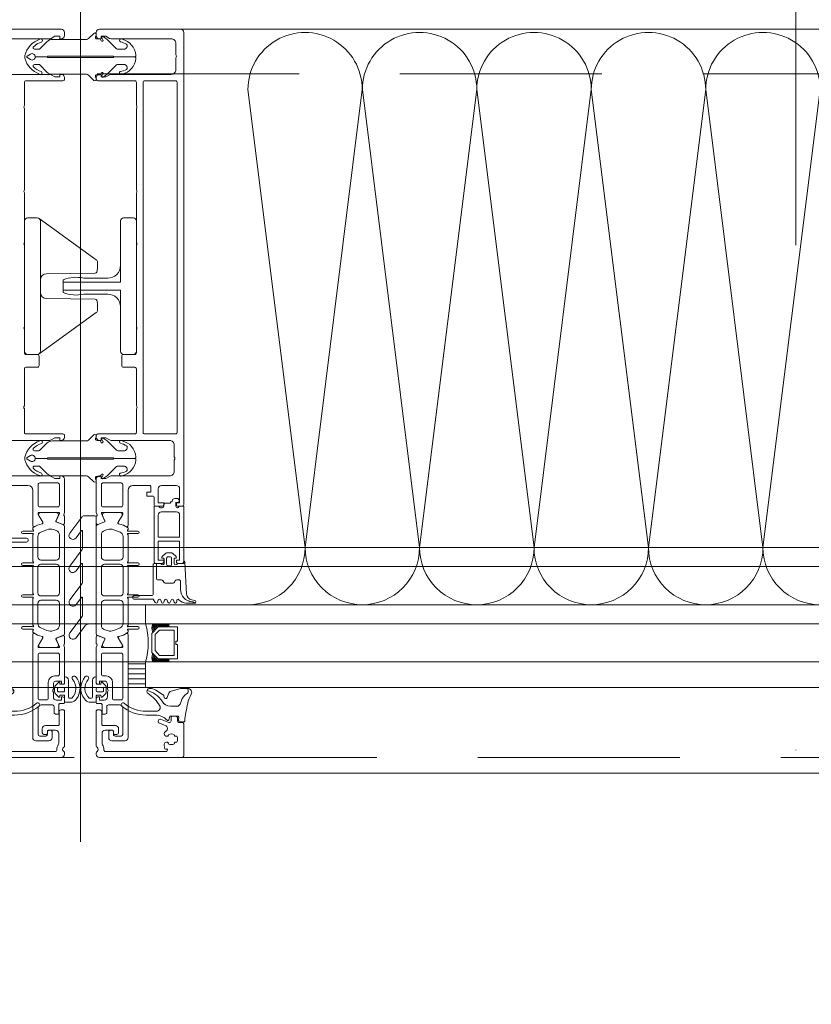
# Model space of a CAD drawing. Header units: millimetres. Extents: x 213386 to 506888, y 183055 to 450952.
# Tile 135 of 256: x 379783 to 380032, y 284219 to 284529. Entities that reach past the tile are written whole.
import ezdxf

# ---------------------------------------------------------------- set-up
doc = ezdxf.new("R2010")
doc.units = ezdxf.units.MM
doc.linetypes.add('ČERCHOVANÁ', pattern=[25.4, 12.7, -6.35, 0, -6.35])
doc.linetypes.add('ČÁRKOVANÁ', pattern=[19.05, 12.7, -6.35])
doc.layers.add('FASÁDA DETAILNÍ', color=255, linetype='Continuous', lineweight=0)
doc.layers.add('OSY', color=255, linetype='Continuous', lineweight=0)

# ---------------------------------------------------------------- blocks, each defined once
blk = doc.blocks.new('284336')
for points in [[(-0.7, -9.6), (-10, -9.6, 0.414511), (-10.51, -10.11), (-10.51, -15.51, -1), (-11.69, -15.51), (-11.69, -9.6), (-12.69, -8.95, -0.668884), (-12.6, -8.23), (-11.99, -8.01, 0.766384), (-11.99, -7.21), (-12.6, -6.99, -0.76831), (-12.6, -6.23), (-11.99, -6.01, 0.766384), (-11.99, -5.21), (-12.6, -4.99, -0.76831), (-12.6, -4.23), (-11.99, -4.01, 0.766384), (-11.99, -3.21), (-12.6, -2.99, -0.877523), (-12.5, -2.22), (-12.1, -2.22, 0.698129), (-11.83, -1.5, -0.220231), (-12.89, 0.78), (-12.89, 3.45, -0.157143), (-12.82, 3.68), (-12.69, 3.42, -0.067482), (-12.48, 2.53, 0.393136), (-8.66, -1.02), (-6.1, -1.02, -0.414214), (-5.61, -1.51), (-5.61, -2.22, -0.267949), (-5.85, -2.65), (-6.35, -2.93, 0.267949), (-6.61, -3.38), (-6.61, -5.84, 0.267949), (-6.35, -6.29), (-5.85, -6.57, -0.267949), (-5.61, -7), (-5.61, -8.11, 0.414215), (-5.1, -8.62), (-0.41, -8.62), (-0.41, -9.31, -0.414212), (-0.7, -9.6)], [(-0.41, 0), (-0.41, -2, 0.990243), (-0.4, -3.02), (0.9, -3.02, 0.414214), (1.21, -2.71), (1.21, -2.61, -0.668123), (1.71, -2.4), (2.75, -3.45, -0.199004), (2.89, -3.79), (2.89, -5.43, -0.199038), (2.75, -5.77), (1.71, -6.82, -0.668191), (1.21, -6.61), (1.21, -6.51, 0.414214), (0.9, -6.2), (-0.4, -6.2, 0.990269), (-0.41, -7.22), (-0.41, -8.6), (-5.1, -8.6, -0.414215), (-5.59, -8.11), (-5.59, -7, 0.267949), (-5.84, -6.56), (-6.34, -6.27, -0.267949), (-6.59, -5.84), (-6.59, -3.38, -0.267949), (-6.34, -2.95), (-5.84, -2.66, 0.267949), (-5.59, -2.22), (-5.59, -1.51, 0.414214), (-6.1, -1), (-8.66, -1, -0.393156), (-12.46, 2.53, 0.067572), (-12.67, 3.43), (-12.8, 3.7, -0.637545), (-12.12, 3.53), (-11.92, 2.53, 0.344315), (-10.06, 0.91), (0, 0.38, -0.406913), (0.39, 0), (-0.41, 0)], [(1.7, -4.31, 0.414235), (1.2, -3.81), (-0.7, -3.81, 0.414214), (-1.2, -4.31), (-1.2, -4.91, 0.414214), (-0.7, -5.41), (1.2, -5.41, 0.414235), (1.7, -4.91), (1.7, -4.31)]]:
    blk.add_lwpolyline(points, format="xyb", close=True)
blk = doc.blocks.new('nesystémový nástavec 18')
for p, q in [((-17.5, 9.3), (-15.36, 9.3)), ((-15.36, 9.3), (0, 9.3)), ((0, 9.3), (0, 7.8)), ((-18, 6.8), (-18, 8.8)), ((-17, 6.3), (-17.5, 6.3)), ((-11, 8), (-17, 8)), ((-17, 8), (-17, 6.3)), ((-11, 1.3), (-11, 8)), ((-2.8, 8), (-9.7, 8)), ((-9.7, 1.3), (-9.7, 8)), ((-1.8, 2.3), (-1.8, 7)), ((-0.5, 7.3), (-0.5, 6.8)), ((0, 6.3), (0.55, 6.3)), ((0.55, 6.3), (0.95, 5.9)), ((0.95, 5.9), (0.95, 4.8)), ((0.95, 4.8), (0.95, 4.14)), ((0.95, 4.14), (1.2, 4.14)), ((1.4, 3.94), (1.4, 3.84)), ((1.6, 3.64), (1.6, 3.64)), ((-18, 0.5), (-18, 1.8)), ((-17.5, 2.3), (-17, 2.3)), ((-1.8, 0), (-17.5, 0)), ((-17, 2.3), (-17, 1.3)), ((-17, 1.3), (-11, 1.3)), ((-9.7, 1.3), (-2.8, 1.3)), ((0, 0), (-1.8, 0)), ((-0.4, 2.23), (-0.5, 2.04)), ((-0.5, 2.04), (-0.5, 2)), ((1.2, 2.44), (0, 2.44)), ((0, 1.5), (0, 0)), ((1.2, 1.85), (1.2, 2.44)), ((1.8, 1.37), (1.7, 1.35)), ((2.25, 1.63), (1.8, 1.37)), ((2.4, 2.84), (2.4, 1.89))]:
    blk.add_line(p, q)
for centre, radius, start, end in [((-17.5, 8.8), 0.5, 90, 180), ((-15.36, 9.8), 0.5, 270, 270.084), ((-17.5, 6.8), 0.5, 180.0012, 269.9988), ((-2.8, 7), 1, 0, 90), ((0, 7.3), 0.5, 89.9955, 180.0071), ((0, 6.8), 0.5, 179.9949, 270.006), ((0.75, 4.8), 0.2, 359.9656, 0.0344), ((1.2, 3.94), 0.2, 359.9707, 90.0249), ((1.6, 3.84), 0.2, 179.9737, 270.035), ((1.6, 2.84), 0.8, 0.0065, 89.9919), ((-17.5, 1.8), 0.5, 89.999, 180.0002), ((-17.5, 0.5), 0.5, 180, 270), ((-2.8, 2.3), 1, 270, 0), ((0, 2), 0.5, 179.9716, 270.0327), ((0, 1.94), 0.5, 89.9975, 144.0007), ((1.7, 1.85), 0.5, 179.9991, 270), ((2.1, 1.89), 0.3, 299.9815, 0.0183)]:
    blk.add_arc(centre, radius, start, end)
blk = doc.blocks.new('433270')
blk.add_lwpolyline([(1, 0, 0.414364), (0, -1), (0, -1.4, 0.255924), (0.23, -1.83, -0.547723), (0.23, -3.17, 0.255924), (0, -3.6), (0, -14.6, 0.414214), (0.3, -14.9), (1.2, -14.9, 0.414214), (1.7, -14.4), (1.7, -10.3, -0.414214), (2, -10), (6, -10, 0.414248), (7, -9), (7, -7.7, 0.414179), (6.5, -7.2), (5.7, -7.2, 0.414232), (5.4, -7.5), (5.4, -8.2, -0.414198), (5.1, -8.5), (2.8, -8.5, -0.414204), (1.8, -7.5), (1.8, -4.49, -0.147432), (1.97, -3.94, 0.147461), (2.4, -2.5), (2.4, -2.3, -0.414214), (2.9, -1.8), (21.87, -1.8, -0.668178), (22.22, -2.65), (22.16, -2.72, 1), (21.59, -3.29), (21.52, -3.35, 0.198912), (21.38, -3.71), (21.38, -4.05, 0.414214), (22.08, -4.75), (22.38, -4.75, 0.576988), (22.64, -4.3, -0.311246), (24.56, -4.3, 0.576988), (24.82, -4.75), (25.3, -4.75, -0.260065), (25.3, -6.65), (24.82, -6.65, 0.576988), (24.56, -7.1, -0.311246), (22.64, -7.1, 0.576988), (22.38, -6.65), (22.08, -6.65, 0.414214), (21.38, -7.35), (21.38, -7.61, 0.267949), (21.63, -8.04), (21.89, -8.2, -0.637047), (21.73, -10), (19.83, -10.7, 0.315299), (19.5, -11.17), (19.5, -11.49, 0.520567), (20.17, -11.96), (22.83, -10.99, -0.520567), (23.5, -11.46), (23.5, -12.5, 0.414062), (24, -13), (25, -13, 0.414186), (25.5, -12.5), (25.5, -11.5, -0.414182), (26, -11), (27, -11, 0.414214), (27.5, -10.5), (27.5, -0.5, 0.414214), (27, 0), (1, 0)], format="xyb", close=True)
blk = doc.blocks.new('284325')
for points in [[(0.84, -5.23, -0.560316), (0.94, -4.73), (1.94, -4.36, 0.3153), (2.14, -4.08), (2.14, -1.89, 0.451558), (1.8, -1.59), (0.9, -1.7, -0.399586), (0.57, -1.46), (0.3, -0.07, -0.415977), (0.53, 0.29, 0.024107), (6.15, 1.24, 0.076636), (8.99, 2.34, -0.577615), (10.79, 1.3), (10.02, 1.37, 0.283171), (9.08, 0.9, -0.168429), (7.07, -0.74), (5.9, -1.16, 0.315302), (5.24, -2.1), (5.24, -4.21, 0.269719), (6.76, -6.82, -0.194797), (10.18, -11.53, -0.342663), (9.17, -11.17, 0.119207), (5.43, -7.59, 0.578571), (3.63, -8.62), (3.63, -11.77, 0.176415), (6.16, -18.72, -1), (5.24, -19.49, -0.176415), (2.43, -11.77), (2.43, -8.89, 0.208286), (0.84, -5.23)], [(8.95, -6.65), (10.32, -8.78, -0.134555), (10.79, -10.63, -0.339795), (10.19, -11.53, 0.194788), (6.76, -6.81, -0.269736), (5.25, -4.21), (5.25, -2.1, -0.315302), (5.9, -1.17), (7.07, -0.74, 0.168429), (9.09, 0.89, -0.283167), (10.01, 1.36), (10.79, 1.29), (10.79, -0.74, -0.070852), (10.71, -1.3), (9.95, -3.93, -0.241839), (9.08, -4.83), (7.93, -5.22, 0.836024), (8.08, -6.19), (8.11, -6.19, -0.255349), (8.95, -6.65)]]:
    blk.add_lwpolyline(points, format="xyb", close=True)
blk = doc.blocks.new('*U4002')
for points in [[(0, 0, 0.414243), (0.1, 0.1), (0, 0.9, -1.0001), (0.2, 0.9), (0.1, 0.1, 0.414228), (0.2, 0, 0.414228)], [(0.2, 0, 0.414243), (0.3, 0.1), (0.2, 0.9, -1.0001), (0.4, 0.9), (0.3, 0.1, 0.414228), (0.4, 0, 0.414228)], [(0.4, 0, 0.414243), (0.5, 0.1), (0.4, 0.9, -1.0001), (0.6, 0.9), (0.5, 0.1, 0.414228), (0.6, 0, 0.414228)], [(0.6, 0, 0.414243), (0.7, 0.1), (0.6, 0.9, -1.0001), (0.8, 0.9), (0.7, 0.1, 0.414228), (0.8, 0, 0.414228)], [(0.8, 0, 0.414243), (0.9, 0.1), (0.8, 0.9, -1.0001), (1, 0.9), (0.9, 0.1, 0.414228), (1, 0, 0.414228)], [(1, 0, 0.414243), (1.1, 0.1), (1, 0.9, -1.0001), (1.2, 0.9), (1.1, 0.1, 0.414228), (1.2, 0, 0.414228)], [(1.2, 0, 0.414243), (1.3, 0.1), (1.2, 0.9, -1.0001), (1.4, 0.9), (1.3, 0.1, 0.414228), (1.4, 0, 0.414228)], [(1.4, 0, 0.414243), (1.5, 0.1), (1.4, 0.9, -1.0001), (1.6, 0.9), (1.5, 0.1, 0.414228), (1.6, 0, 0.414228)], [(1.6, 0, 0.414243), (1.7, 0.1), (1.6, 0.9, -1.0001), (1.8, 0.9), (1.7, 0.1, 0.414228), (1.8, 0, 0.414228)], [(1.8, 0, 0.414243), (1.9, 0.1), (1.8001, 0.9, -1.0001), (2, 0.9), (1.9001, 0.1, 0.414228), (2, 0, 0.414228)]]:
    blk.add_lwpolyline(points, format="xyb")
blk = doc.blocks.new('244748_a')
blk.add_lwpolyline([(8.32, -1.69, 0.082248), (6.34, -0.9, -1.09695), (6.94, -0.1, -0.315353), (11.26, -5.15, -0.480529), (10.87, -5.64), (4.27, -5.64), (4.08, -5.45), (-16.53, -5.45), (-16.72, -5.64), (-20.43, -5.64, 0.574019), (-21.93, -4.78), (-22.99, -5.4, 0.524827), (-22.99, -5.9), (-21.93, -6.52, 0.574021), (-20.43, -5.66), (-16.72, -5.66), (-16.53, -5.85), (4.08, -5.85), (4.27, -5.66), (10.87, -5.66, -0.480529), (11.26, -6.15, -0.326229), (6.88, -11.09, -1.09695), (6.28, -10.3, 0.081457), (8.32, -9.61, 0.599203), (7.48, -8.05), (5.52, -8.05, 0.198965), (5.17, -8.2), (2.22, -11.15), (0.93, -12.01, -0.738038), (0.51, -11.62), (0.87, -11, 1), (0.35, -10.7), (0, -11.3), (-0.98, -11.3, 0.619205), (-1.45, -12.06), (-1.28, -12.43, -0.808139), (-2.04, -13.04), (-3.63, -11.44, 0.198906), (-4.34, -11.15), (-14.99, -11.15, -0.198936), (-16.76, -10.42), (-18.98, -8.2, 0.198942), (-19.33, -8.05), (-20.67, -8.05, 0.500217), (-21.09, -8.73, 0.122037), (-18.5, -10.27, -1.093735), (-19.1, -11.07, -0.240768), (-23.7, -6.07, -0.106226), (-23.7, -5.23, -0.256232), (-19, -0.13, -1.093735), (-18.4, -0.92, 0.116856), (-21.09, -2.57, 0.500217), (-20.67, -3.25), (-19.33, -3.25, 0.198942), (-18.98, -3.1), (-16.75, -0.88, -0.198936), (-14.99, -0.15), (-4.34, -0.15, 0.198907), (-3.63, 0.14), (-2.04, 1.74, -0.808139), (-1.28, 1.13), (-1.45, 0.76, 0.619205), (-0.98, 0), (0, 0), (0.35, -0.6, 1), (0.87, -0.3), (0.51, 0.32, -0.738038), (0.93, 0.71), (2.22, -0.15), (5.17, -3.1, 0.198965), (5.52, -3.25), (7.48, -3.25, 0.599203)], format="xyb", close=True)
blk = doc.blocks.new('236134_0100_s_v')
for points in [[(22.8, -23), (22.8, -5), (42, -5, 0.414214), (43, -4), (43, -1, 0.414214), (42, 0), (1, 0, 0.414214), (0, -1), (0, -4, 0.414214), (1, -5), (20.2, -5), (20.2, -23)], [(15, -5, -0.414214), (19, -9), (19, -16.57, 0.165764), (19.53, -23), (23.47, -23, 0.165764), (24, -16.57), (24, -9, -0.414214), (28, -5)]]:
    blk.add_lwpolyline(points, format="xyb")
blk = doc.blocks.new('236134_0200_s_v')
for points in [[(19.58, 5, -0.41166), (17.58, 6.98), (17.45, 22.25, 0.344217), (17.07, 22.73), (16, 23), (14, 23, 0.240828), (13.19, 22.59), (0.19, 4.59)], [(23.42, 5, 0.41166), (25.42, 6.98), (25.55, 22.25, -0.344217), (25.93, 22.73), (27, 23), (29, 23, -0.240828), (29.81, 22.59), (42.81, 4.59)]]:
    blk.add_lwpolyline(points, format="xyb")
blk.add_lwpolyline([(42, 5), (1, 5, 0.414214), (0, 4), (0, 1, 0.414214), (1, 0), (42, 0, 0.414214), (43, 1), (43, 4, 0.414214)], format="xyb", close=True)
blk = doc.blocks.new('288126')
for points in [[(-16.5, 0), (16.5, 0)], [(-17, -2.08), (-17, -0.5)], [(17, -0.5), (17, -3.8)], [(-21.36, -6.34), (-17.8, -3.69)], [(-14.71, -4.5), (-19.87, -8.34)], [(-8.83, -4.3), (-14.11, -4.3)], [(-10.96, -6.34), (-8.71, -4.66)], [(-4.31, -4.5), (-9.47, -8.34)], [(1.81, -4.3), (-3.71, -4.3)], [(-0.35, -6.36), (1.93, -4.66)], [(6.33, -4.5), (1.14, -8.37)], [(12.21, -4.3), (6.93, -4.3)], [(10.05, -6.36), (12.33, -4.66)], [(16.6, -4.6), (11.54, -8.37)]]:
    blk.add_lwpolyline(points)
for centre, radius, start, end in [((16.5, -0.5), 0.5, 0, 90), ((-16.5, -0.5), 0.5, 90, 180), ((16, -3.8), 1, 306.7059, 0), ((-20.61, -7.34), 1.25, 126.7059, 306.7059), ((-10.21, -7.34), 1.25, 126.7059, 306.7059), ((0.4, -7.37), 1.25, 126.7059, 306.7059), ((10.8, -7.37), 1.25, 126.7059, 306.7059)]:
    blk.add_arc(centre, radius, start, end)
at = {"extrusion": (0, 0, -1)}
for centre, radius, start, end in [((19, -2.08), 2, 180, 233.2941), ((14.11, -5.3), 1, 53.2941, 90), ((8.83, -4.5), 0.2, 90, 233.2941), ((3.71, -5.3), 1, 53.2941, 90), ((-1.81, -4.5), 0.2, 90, 233.2941), ((-6.93, -5.3), 1, 53.2941, 90), ((-12.21, -4.5), 0.2, 90, 233.2941)]:
    blk.add_arc(centre, radius, start, end, dxfattribs=at)
blk = doc.blocks.new('246426')
for points in [[(-1.84, 0.64), (-2.86, -0.38, 0.198926), (-3.15, -1.09), (-3.15, -2.31, 0.198926), (-2.86, -3.02), (-1.84, -4.04, 0.637051), (-1.5, -3.92), (-1.45, -3.4), (-0.3, -3.4, -0.41484), (0, -3.7), (0, -5.19, 0.414232), (0.5, -5.69), (2.14, -5.69, 0.071862), (2.2, -5.68, 0.157876), (3.73, -4.64, 0.360336), (3.48, 2.39, 0.964062), (2.54, 1.48, -0.403385), (2.25, -4.34, -0.190964), (2.11, -4.39), (1.7, -4.39, -0.414214), (1.2, -3.89), (1.2, 1.31, 0.414201), (0.2, 2.31), (0, 2.31), (0, 0.3, -0.414214), (-0.3, 0), (-1.45, 0), (-1.5, 0.52, 0.637051), (-1.84, 0.64)], [(-2.25, -1.4, -0.414214), (-1.85, -1), (-0.4, -1, -0.414214), (0, -1.4), (0, -2, -0.414214), (-0.4, -2.4), (-1.85, -2.4, -0.414214), (-2.25, -2), (-2.25, -1.4)]]:
    blk.add_lwpolyline(points, format="xyb", close=True)

msp = doc.modelspace()

# ---------------------------------------------------------------- hatches: boundary and pattern name
at = {"layer": 'FASÁDA DETAILNÍ'}
h = msp.add_hatch(dxfattribs=at)
h.set_pattern_fill('ANSI31', color=256, scale=0.5, angle=495)
h.set_pattern_definition([(180, (369502.217, 240206.7975), (-7e-16, -1.5875), [])])
h.paths.add_polyline_path([(379816.64, 284327.15), (379822.14, 284327.15), (379822.14, 284319.15), (379816.64, 284319.15)])

# ---------------------------------------------------------------- linework, layer by layer
for p, q in [((379801.64, 284596.28), (379801.64, 284270.59)), ((387044.81, 284363.15), (373041.64, 284363.15)), ((393344.81, 284363.15), (373041.64, 284363.15)), ((380744.81, 284363.15), (374963.47, 284363.15)), ((373041.64, 284357.15), (387044.81, 284357.15)), ((373041.64, 284357.15), (393344.81, 284357.15)), ((376922.14, 284357.15), (380744.81, 284357.15)), ((387044.81, 284345.15), (373041.64, 284345.15)), ((393344.81, 284345.15), (373041.64, 284345.15)), ((380744.81, 284345.15), (376922.14, 284345.15)), ((380231.14, 284345.15), (379822.14, 284345.15)), ((379822.14, 284345.15), (379822.14, 284339.15)), ((373041.64, 284339.15), (387044.81, 284339.15)), ((373041.64, 284339.15), (393344.81, 284339.15)), ((376881.14, 284339.15), (380744.81, 284339.15)), ((379822.14, 284339.15), (380231.14, 284339.15)), ((387044.81, 284327.15), (373041.64, 284327.15)), ((393344.81, 284327.15), (373041.64, 284327.15)), ((380744.81, 284327.15), (376922.14, 284327.15)), ((380231.14, 284327.15), (379822.14, 284327.15)), ((379822.14, 284327.15), (379822.14, 284319.15)), ((373041.64, 284319.15), (399616.64, 284319.15)), ((379822.14, 284319.15), (380231.14, 284319.15))]:
    msp.add_line(p, q, dxfattribs=at)
for points in [[(399616.64, 284292.15), (373036.64, 284292.15), (373036.64, 307972.15), (399616.64, 307972.15)], [(379832.14, 284338.15), (379826.14, 284338.15), (379824.14, 284336.15), (379824.14, 284330.15), (379826.14, 284328.15), (379832.14, 284328.15), (379832.14, 284332.65), (379831.64, 284332.65), (379831.64, 284333.65), (379832.14, 284333.65)], [(379831.14, 284329.15), (379831.14, 284337.15), (379826.55, 284337.15), (379825.14, 284335.74), (379825.14, 284330.71), (379826.55, 284329.15)], [(379816.64, 284319.15), (379822.14, 284319.15), (379822.14, 284327.15), (379816.64, 284327.15)]]:
    msp.add_lwpolyline(points, close=True, dxfattribs=at)
at = {"layer": 'FASÁDA DETAILNÍ', "linetype": 'ČÁRKOVANÁ', "ltscale": 5}
msp.add_lwpolyline([(399611.64, 284297.15), (373041.64, 284297.15), (373041.64, 307967.15), (399611.64, 307967.15)], close=True, dxfattribs=at)
at = {"layer": 'FASÁDA DETAILNÍ', "color": 7, "linetype": 'ČÁRKOVANÁ', "ltscale": 5}
msp.add_lwpolyline([(399396.64, 284512.15), (373256.64, 284512.15), (373256.64, 307752.15), (399396.64, 307752.15)], close=True, dxfattribs=at)
at = {"layer": 'FASÁDA DETAILNÍ'}
for points in [[(379773.13, 284523.15), (379791.98, 284523.15, 0.116937), (379792.48, 284523.29), (379793.64, 284523.95), (379795.14, 284523.95), (379795.14, 284523.15), (379795.64, 284523.15, 0.414214), (379796.64, 284524.15), (379796.64, 284525.15, 0.414214), (379795.64, 284526.15), (379770.14, 284526.15, 0.414214)], [(379773.63, 284396.85), (379791.99, 284396.85, 0.13165), (379792.49, 284396.99), (379793.64, 284397.65), (379795.14, 284397.65), (379795.14, 284396.85), (379795.64, 284396.85, 0.414214), (379796.64, 284397.85), (379796.64, 284398.35, 0.414214), (379796.14, 284398.85), (379784.54, 284398.85, -0.414214), (379784.04, 284399.35), (379784.04, 284406.75, -0.399985), (379784.04, 284407.75), (379784.04, 284419.35, -0.414214), (379784.54, 284419.85), (379788.14, 284419.85, 0.414214), (379788.64, 284420.35), (379788.64, 284423.35, 0.414214), (379788.14, 284423.85), (379784.54, 284423.85, -0.414214), (379784.04, 284424.35), (379784.04, 284431.65, -0.38324), (379784.04, 284432.65), (379784.04, 284458.15, -0.38324), (379784.04, 284459.15), (379784.04, 284474.65, -0.38324), (379784.04, 284475.65), (379784.04, 284501.15, -0.38324), (379784.04, 284502.15), (379784.04, 284509.45, -0.414214), (379784.54, 284509.95), (379796.14, 284509.95, 0.414214), (379796.64, 284510.45), (379796.64, 284510.95, 0.414214), (379795.64, 284511.95), (379795.14, 284511.95), (379795.14, 284511.15), (379793.64, 284511.15), (379792.48, 284511.82, 0.116937), (379791.98, 284511.95), (379773.13, 284511.95, -0.414232)], [(379779.84, 284382.65), (379785.14, 284382.65, -0.414167), (379786.64, 284381.15), (379786.64, 284374.16), (379786.64, 284370.06, 0.57735), (379787.24, 284369.71), (379788.1, 284370.21), (379789.59, 284370.64, 0.488701), (379789.77, 284371.08), (379788.34, 284373.54), (379788.34, 284373.96, -0.432566), (379788.54, 284374.16), (379794.84, 284374.16, -0.548397), (379795.03, 284373.88), (379793.96, 284371.49, 0.425336), (379794.07, 284371.22), (379796.09, 284370.41, 0.531563), (379796.64, 284370.78), (379796.64, 284372.84, 0.231306), (379796.52, 284373.08, -0.306185), (379796.42, 284373.4), (379796.64, 284374.16), (379796.64, 284384.66, 0.414214), (379795.64, 284385.66), (379795.14, 284385.66), (379795.14, 284384.86), (379793.64, 284384.86), (379792.49, 284385.52, 0.13165), (379791.99, 284385.65), (379773.63, 284385.65, -0.414214)]]:
    msp.add_lwpolyline(points, format="xyb", dxfattribs=at)
for points in [[(379834.14, 284525.15), (379834.14, 284376.65, -0.414214), (379833.64, 284376.15), (379832.34, 284376.15, -0.41422), (379831.84, 284376.65), (379831.84, 284377.15), (379832.84, 284377.15), (379832.84, 284381.65, 0.414214), (379831.84, 284382.65), (379827.14, 284382.65, 0.414214), (379826.14, 284381.65), (379826.14, 284377.15), (379827.84, 284377.15), (379827.84, 284376.65, -0.414201), (379827.34, 284376.15), (379825.34, 284376.15, -0.414214), (379824.84, 284376.65), (379824.84, 284378.8, 0.414214), (379824.34, 284379.3), (379822.54, 284379.3), (379822.54, 284380.55), (379823.74, 284380.55), (379823.74, 284382.35, 0.414214), (379823.44, 284382.65), (379818.14, 284382.65, 0.414167), (379816.64, 284381.15), (379816.64, 284374.16), (379816.64, 284370.06, -0.57735), (379816.04, 284369.71), (379815.18, 284370.21), (379813.68, 284370.64, -0.488701), (379813.51, 284371.08), (379814.94, 284373.54), (379814.94, 284373.96, 0.432566), (379814.74, 284374.16), (379808.43, 284374.16, 0.548397), (379808.25, 284373.88), (379809.32, 284371.49, -0.425336), (379809.21, 284371.22), (379807.19, 284370.41, -0.531563), (379806.64, 284370.78), (379806.64, 284372.84, -0.231306), (379806.75, 284373.08, 0.306185), (379806.86, 284373.4), (379806.64, 284374.16), (379806.64, 284384.66, -0.414214), (379807.64, 284385.66), (379808.14, 284385.66), (379808.14, 284384.86), (379809.64, 284384.86), (379810.78, 284385.52, -0.13165), (379811.28, 284385.65), (379829.65, 284385.65, 0.414214), (379831.15, 284387.15), (379831.15, 284390.66, 0.399985), (379831.15, 284391.66), (379831.15, 284395.35, 0.414214), (379829.65, 284396.85), (379811.28, 284396.85, -0.13165), (379810.78, 284396.99), (379809.64, 284397.65), (379808.14, 284397.65), (379808.14, 284396.85), (379807.64, 284396.85, -0.414214), (379806.64, 284397.85), (379806.64, 284398.35, -0.414214), (379807.14, 284398.85), (379818.74, 284398.85, 0.414214), (379819.24, 284399.35), (379819.24, 284406.75, 0.399985), (379819.24, 284407.75), (379819.24, 284419.35, 0.414214), (379818.74, 284419.85), (379815.14, 284419.85, -0.414214), (379814.64, 284420.35), (379814.64, 284423.35, -0.414214), (379815.14, 284423.85), (379818.74, 284423.85, 0.414214), (379819.24, 284424.35), (379819.24, 284431.65, 0.38324), (379819.24, 284432.65), (379819.24, 284458.15, 0.38324), (379819.24, 284459.15), (379819.24, 284474.65, 0.38324), (379819.24, 284475.65), (379819.24, 284501.15, 0.38324), (379819.24, 284502.15), (379819.24, 284509.45, 0.414214), (379818.74, 284509.95), (379807.14, 284509.95, -0.414214), (379806.64, 284510.45), (379806.64, 284510.95, -0.414214), (379807.64, 284511.95), (379808.14, 284511.95), (379808.14, 284511.15), (379809.64, 284511.15), (379810.79, 284511.82, -0.116937), (379811.29, 284511.95), (379830.15, 284511.95, 0.414232), (379831.65, 284513.45), (379831.65, 284517.16, 0.399985), (379831.65, 284518.16), (379831.65, 284521.65, 0.414232), (379830.15, 284523.15), (379811.29, 284523.15, -0.116937), (379810.79, 284523.29), (379809.64, 284523.95), (379808.14, 284523.95), (379808.14, 284523.15), (379807.64, 284523.15, -0.414214), (379806.64, 284524.15), (379806.64, 284525.15, -0.414214), (379807.64, 284526.15), (379833.14, 284526.15, -0.414214), (379834.14, 284525.15)], [(379832.04, 284399.35), (379832.04, 284509.45, 0.414214), (379831.54, 284509.95), (379821.84, 284509.95, 0.414214), (379821.34, 284509.45), (379821.34, 284399.35, 0.414214), (379821.84, 284398.85), (379831.54, 284398.85, 0.414214), (379832.04, 284399.35)], [(379794.54, 284383.45, -0.414214), (379795.04, 284382.95), (379795.04, 284376.45, -0.414214), (379794.54, 284375.95), (379788.84, 284375.95, -0.414214), (379788.34, 284376.45), (379788.34, 284382.95, -0.414214), (379788.84, 284383.45), (379794.54, 284383.45)], [(379808.74, 284383.45, 0.414214), (379808.24, 284382.95), (379808.24, 284376.45, 0.414214), (379808.74, 284375.95), (379814.44, 284375.95, 0.414214), (379814.94, 284376.45), (379814.94, 284382.95, 0.414214), (379814.44, 284383.45), (379808.74, 284383.45)], [(379796.64, 284369.82), (379796.64, 284357.9), (379796.64, 284335.99, -0.305837), (379796.33, 284335.53), (379794.04, 284334.61, 0.425336), (379793.93, 284334.34), (379794.65, 284332.72, -0.543753), (379793.96, 284331.66), (379789.06, 284331.66, -0.578182), (379788.54, 284332.57), (379789.8, 284334.76, 0.488505), (379789.62, 284335.2), (379788.11, 284335.63), (379786.79, 284336.39, -0.282478), (379786.64, 284336.67), (379786.64, 284337.11, 1.447009), (379786.51, 284337.46), (379783.54, 284337.46, -1), (379783.54, 284338.26), (379786.51, 284338.26, 1.447009), (379786.64, 284338.62), (379786.64, 284347.15, 1.447009), (379786.51, 284347.5), (379783.54, 284347.5, -1), (379783.54, 284348.3), (379786.51, 284348.3, 1.447009), (379786.64, 284348.66), (379786.64, 284357.15, 1.447009), (379786.51, 284357.5), (379783.54, 284357.5, -1), (379783.54, 284358.3), (379786.51, 284358.3, 1.447009), (379786.64, 284358.66), (379786.64, 284367.19, 1.447009), (379786.51, 284367.54), (379783.54, 284367.54, -1), (379783.54, 284368.34), (379786.51, 284368.34, 1.447009), (379786.64, 284368.7), (379786.64, 284369.14, -0.282478), (379786.79, 284369.42), (379788.11, 284370.18), (379789.62, 284370.61, 0.488505), (379789.8, 284371.05), (379788.54, 284373.24, -0.578182), (379789.06, 284374.14), (379793.96, 284374.14, -0.543753), (379794.65, 284373.09), (379793.93, 284371.47, 0.425336), (379794.04, 284371.2), (379796.33, 284370.28, -0.305837), (379796.64, 284369.82)], [(379806.64, 284369.82), (379806.64, 284357.9), (379806.64, 284335.99, 0.305837), (379806.95, 284335.53), (379809.24, 284334.61, -0.425336), (379809.35, 284334.34), (379808.63, 284332.72, 0.543753), (379809.31, 284331.66), (379814.22, 284331.66, 0.578182), (379814.74, 284332.57), (379813.48, 284334.76, -0.488505), (379813.65, 284335.2), (379815.17, 284335.63), (379816.49, 284336.39, 0.282478), (379816.64, 284336.67), (379816.64, 284337.11, -1.447009), (379816.77, 284337.46), (379819.74, 284337.46, 1), (379819.74, 284338.26), (379816.77, 284338.26, -1.447009), (379816.64, 284338.62), (379816.64, 284347.15, -1.447009), (379816.77, 284347.5), (379819.74, 284347.5, 1), (379819.74, 284348.3), (379816.77, 284348.3, -1.447009), (379816.64, 284348.66), (379816.64, 284357.15, -1.447009), (379816.77, 284357.5), (379819.74, 284357.5, 1), (379819.74, 284358.3), (379816.77, 284358.3, -1.447009), (379816.64, 284358.66), (379816.64, 284367.19, -1.447009), (379816.77, 284367.54), (379819.74, 284367.54, 1), (379819.74, 284368.34), (379816.77, 284368.34, -1.447009), (379816.64, 284368.7), (379816.64, 284369.14, 0.282478), (379816.49, 284369.42), (379815.17, 284370.18), (379813.65, 284370.61, -0.488505), (379813.48, 284371.05), (379814.74, 284373.24, 0.578182), (379814.22, 284374.14), (379809.31, 284374.14, 0.543753), (379808.63, 284373.09), (379809.35, 284371.47, -0.425336), (379809.24, 284371.2), (379806.95, 284370.28, 0.305837), (379806.64, 284369.82)], [(379795.04, 284360.2), (379795.04, 284367.1, 0.324916), (379794, 284368.53), (379793.15, 284368.81, 0.176429), (379791.1, 284368.74), (379789.18, 284367.96, 0.305619), (379788.24, 284366.57), (379788.24, 284360.2, 0.414218), (379789.24, 284359.2), (379794.04, 284359.2, 0.414218), (379795.04, 284360.2)], [(379808.24, 284360.2), (379808.24, 284367.1, -0.324916), (379809.27, 284368.53), (379810.12, 284368.81, -0.176429), (379812.18, 284368.74), (379814.1, 284367.96, -0.305619), (379815.04, 284366.57), (379815.04, 284360.2, -0.414218), (379814.04, 284359.2), (379809.24, 284359.2, -0.414218), (379808.24, 284360.2)], [(379795.04, 284348.9), (379795.04, 284356.9, 0.414214), (379794.04, 284357.9), (379789.24, 284357.9, 0.414214), (379788.24, 284356.9), (379788.24, 284348.9, 0.414214), (379789.24, 284347.9), (379794.04, 284347.9, 0.414214), (379795.04, 284348.9)], [(379808.24, 284348.9), (379808.24, 284356.9, -0.414214), (379809.24, 284357.9), (379814.04, 284357.9, -0.414214), (379815.04, 284356.9), (379815.04, 284348.9, -0.414214), (379814.04, 284347.9), (379809.24, 284347.9, -0.414214), (379808.24, 284348.9)], [(379795.04, 284338.7), (379795.04, 284345.6, 0.414218), (379794.04, 284346.6), (379789.24, 284346.6, 0.414218), (379788.24, 284345.6), (379788.24, 284339.24, 0.305619), (379789.18, 284337.85), (379791.1, 284337.07, 0.176429), (379793.15, 284337), (379794, 284337.28, 0.324916), (379795.04, 284338.7)], [(379808.24, 284338.7), (379808.24, 284345.6, -0.414218), (379809.24, 284346.6), (379814.04, 284346.6, -0.414218), (379815.04, 284345.6), (379815.04, 284339.24, -0.305619), (379814.1, 284337.85), (379812.18, 284337.07, -0.176429), (379810.12, 284337), (379809.27, 284337.28, -0.324916), (379808.24, 284338.7)], [(379796.64, 284331.65), (379796.64, 284320.65, -0.414426), (379796.14, 284320.15), (379795.64, 284320.15), (379795.64, 284321.15), (379794.14, 284321.15, 0.414214), (379793.14, 284320.15), (379793.14, 284318.65, 0.399985), (379793.14, 284317.65), (379793.14, 284316.15, 0.414214), (379794.14, 284315.15), (379795.64, 284315.15), (379795.64, 284316.15), (379796.14, 284316.15, -0.414456), (379796.64, 284315.65), (379796.64, 284314.35, -0.413971), (379796.34, 284314.05), (379795.14, 284314.05, 0.414214), (379794.84, 284313.75), (379794.84, 284310.75), (379793.84, 284310.75, -0.414214), (379793.34, 284311.25), (379793.34, 284313.15, 0.414214), (379792.84, 284313.65), (379789.34, 284313.65, 0.414206), (379788.34, 284312.65), (379788.34, 284304.35, 0.414206), (379788.84, 284303.85), (379790.74, 284303.85, 0.414219), (379791.24, 284304.35), (379791.24, 284305.15, -0.414214), (379791.74, 284305.65), (379792.24, 284305.65, -0.414214), (379792.74, 284305.15), (379792.74, 284303.35, -0.414214), (379791.74, 284302.35), (379787.64, 284302.35, -0.414214), (379786.64, 284303.35), (379786.64, 284331.65), (379786.64, 284335.75, -0.57735), (379787.24, 284336.1), (379788.1, 284335.6), (379789.59, 284335.17, -0.488701), (379789.77, 284334.74), (379788.34, 284332.27), (379788.34, 284331.85, 0.432566), (379788.54, 284331.65), (379794.84, 284331.65, 0.548397), (379795.03, 284331.94), (379793.96, 284334.32, -0.425336), (379794.07, 284334.59), (379796.09, 284335.4, -0.531563), (379796.64, 284335.03), (379796.64, 284332.97, -0.231306), (379796.52, 284332.73, 0.306185), (379796.42, 284332.41), (379796.64, 284331.65)], [(379806.64, 284331.65), (379806.64, 284320.65, 0.414426), (379807.14, 284320.15), (379807.63, 284320.15), (379807.63, 284321.15), (379809.13, 284321.15, -0.414214), (379810.13, 284320.15), (379810.13, 284318.65, -0.399985), (379810.13, 284317.65), (379810.13, 284316.15, -0.414214), (379809.13, 284315.15), (379807.64, 284315.15), (379807.64, 284316.15), (379807.14, 284316.15, 0.414456), (379806.64, 284315.65), (379806.64, 284314.35, 0.413971), (379806.94, 284314.05), (379808.14, 284314.05, -0.414214), (379808.44, 284313.75), (379808.44, 284310.75), (379809.44, 284310.75, 0.414214), (379809.94, 284311.25), (379809.94, 284313.15, -0.414214), (379810.44, 284313.65), (379813.94, 284313.65, -0.414206), (379814.94, 284312.65), (379814.94, 284304.35, -0.414206), (379814.44, 284303.85), (379812.54, 284303.85, -0.414219), (379812.04, 284304.35), (379812.04, 284305.15, 0.414214), (379811.54, 284305.65), (379811.04, 284305.65, 0.414214), (379810.54, 284305.15), (379810.54, 284303.35, 0.414214), (379811.54, 284302.35), (379815.64, 284302.35, 0.414214), (379816.64, 284303.35), (379816.64, 284331.65), (379816.64, 284335.75, 0.57735), (379816.04, 284336.1), (379815.18, 284335.6), (379813.68, 284335.17, 0.488701), (379813.51, 284334.74), (379814.94, 284332.27), (379814.94, 284331.85, -0.432566), (379814.74, 284331.65), (379808.43, 284331.65, -0.548397), (379808.25, 284331.94), (379809.32, 284334.32, 0.425336), (379809.21, 284334.59), (379807.19, 284335.4, 0.531563), (379806.64, 284335.03), (379806.64, 284332.97, 0.231306), (379806.75, 284332.73, -0.306185), (379806.86, 284332.41), (379806.64, 284331.65)], [(379788.34, 284329.45), (379788.34, 284315.75, 0.414214), (379788.84, 284315.25), (379791.04, 284315.25, 0.414214), (379791.54, 284315.75), (379791.54, 284320.72, -0.411139), (379793.54, 284322.75), (379794.54, 284322.75, 0.414214), (379795.04, 284323.25), (379795.04, 284329.45, 0.414214), (379794.54, 284329.95), (379788.84, 284329.95, 0.414214), (379788.34, 284329.45)], [(379814.94, 284329.45), (379814.94, 284315.75, -0.414214), (379814.44, 284315.25), (379812.23, 284315.25, -0.414214), (379811.73, 284315.75), (379811.73, 284320.72, 0.411139), (379809.73, 284322.75), (379808.74, 284322.75, -0.414214), (379808.24, 284323.25), (379808.24, 284329.45, -0.414214), (379808.74, 284329.95), (379814.44, 284329.95, -0.414214), (379814.94, 284329.45)]]:
    msp.add_lwpolyline(points, format="xyb", close=True, dxfattribs=at)
msp.add_lwpolyline([(380220.14, 284526.15), (379833.14, 284526.15)], dxfattribs=at)
for centre, radius, start, end in [((379800.25, 284333.15), 22.7, 344.6728, 15.3272), ((379827.69, 284337.8), 3.55, 157.591, 202.7062), ((379827.32, 284337.92), 2.9, 154.7048, 204.6933), ((379826.97, 284338.09), 2.25, 151.5972, 208.4727), ((379826.73, 284338.23), 1.71, 147.3143, 212.7051), ((379826.57, 284338.37), 1.26, 141.5004, 218.0344), ((379826.48, 284338.52), 0.879, 133.5036, 226.0051), ((379826.49, 284338.65), 0.596, 123.0366, 236.9634), ((379826.78, 284338.65), 0.596, 123.0366, 236.9634), ((379827.08, 284338.65), 0.596, 123.0366, 236.9634), ((379827.37, 284338.65), 0.596, 123.0366, 236.9634), ((379827.66, 284338.65), 0.596, 123.0366, 236.9634), ((379827.95, 284338.65), 0.596, 123.0366, 236.9634), ((379828.25, 284338.65), 0.596, 123.0366, 236.9634), ((379828.54, 284338.65), 0.596, 123.0366, 236.9634), ((379828.83, 284338.65), 0.596, 123.0366, 236.9634), ((379829.12, 284338.65), 0.596, 123.0366, 236.9634), ((379829.42, 284338.65), 0.596, 123.0366, 236.9634), ((379829.71, 284338.65), 0.596, 123.0366, 236.9634), ((379830, 284338.65), 0.596, 123.0366, 236.9634), ((379827.69, 284328.51), 3.55, 157.2938, 202.409), ((379827.32, 284328.39), 2.9, 155.3067, 205.2952), ((379826.97, 284328.22), 2.25, 151.5273, 208.4028), ((379826.73, 284328.08), 1.71, 147.2949, 212.6857), ((379826.57, 284327.94), 1.26, 141.9656, 218.4996), ((379826.48, 284327.79), 0.879, 133.9949, 226.4964), ((379826.49, 284327.65), 0.596, 123.0366, 236.9634), ((379826.78, 284327.65), 0.596, 123.0366, 236.9634), ((379827.08, 284327.65), 0.596, 123.0366, 236.9634), ((379827.37, 284327.65), 0.596, 123.0366, 236.9634), ((379827.66, 284327.65), 0.596, 123.0366, 236.9634), ((379827.95, 284327.65), 0.596, 123.0366, 236.9634), ((379828.25, 284327.65), 0.596, 123.0366, 236.9634), ((379828.54, 284327.65), 0.596, 123.0366, 236.9634), ((379828.83, 284327.65), 0.596, 123.0366, 236.9634), ((379829.12, 284327.65), 0.596, 123.0366, 236.9634), ((379829.42, 284327.65), 0.596, 123.0366, 236.9634), ((379829.71, 284327.65), 0.596, 123.0366, 236.9634), ((379830, 284327.65), 0.596, 123.0366, 236.9634)]:
    msp.add_arc(centre, radius, start, end, dxfattribs=at)
at = {"layer": 'OSY', "linetype": 'ČERCHOVANÁ', "ltscale": 25}
msp.add_line((380026.64, 308909.56), (380026.64, 283834.92), dxfattribs=at)

# ---------------------------------------------------------------- block references
at = {"layer": 'FASÁDA DETAILNÍ'}
for name, p in [('244748_a', (379807.86, 284523.12)), ('244748_a', (379807.86, 284396.82)), ('246426', (379796.64, 284320.15))]:
    msp.add_blockref(name, p, dxfattribs=at)
at = {"layer": 'FASÁDA DETAILNÍ', "xscale": -179.9999932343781, "yscale": 179.9999932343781, "zscale": 179.9999932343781}
msp.add_blockref('*U4002', (380214.31, 284345.15), dxfattribs=at)
at = {"layer": 'FASÁDA DETAILNÍ', "xscale": -1}
for name, p, rotation in [('236134_0200_s_v', (379784.04, 284423.85), 270), ('236134_0100_s_v', (379819.24, 284423.85), 270), ('288126', (379806.64, 284356.14), 270), ('284336', (379834.14, 284358.56), 270), ('284325', (379834.14, 284308.01), 270), ('433270', (379806.64, 284297.15), 180)]:
    msp.add_blockref(name, p, dxfattribs=dict(at, rotation=rotation))
at = {"layer": 'FASÁDA DETAILNÍ'}
for name, p, rotation in [('284336', (379769.14, 284376.56), 90), ('nesystémový nástavec 18', (379834.14, 284376.15), 90), ('284325', (379769.14, 284308.01), 90), ('433270', (379796.64, 284297.15), 180)]:
    msp.add_blockref(name, p, dxfattribs=dict(at, rotation=rotation))
at = {"layer": 'FASÁDA DETAILNÍ', "xscale": -1}
msp.add_blockref('246426', (379806.63, 284320.15), dxfattribs=at)

doc.saveas('drawing.dxf')
